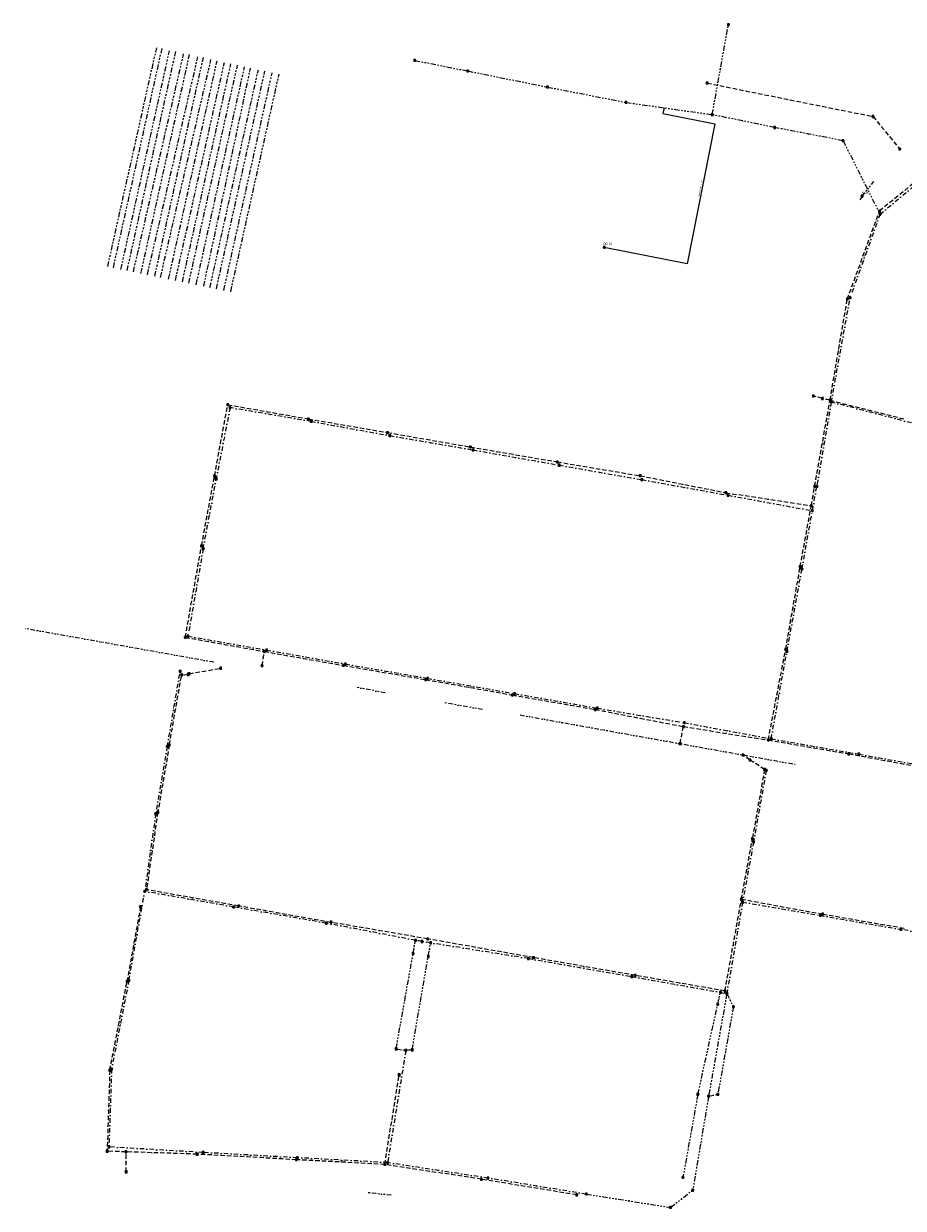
# Model space of a CAD drawing. Extents: x 149823 to 156818, y 468751 to 475536.
# Tile 5 of 27: x 153019 to 153518, y 471117 to 471790. Entities that reach past the tile are written whole.
import ezdxf
from ezdxf.enums import TextEntityAlignment as Align
from ezdxf.lldxf.tags import DXFTag

# ---------------------------------------------------------------- set-up
doc = ezdxf.new("R2010")
doc.units = 0
doc.header["$LTSCALE"] = 0.5
for name, pattern in [('RI-DRAINAGE-SO', [19.2, 6, -1.8, 1.8, -1.8, 2.4, -1.8, 1.8, -1.8]), ('RI-DWA-SO', [11, 5, -3, 0, -3]), ('RI-GWA-SO', [18.45, 6, -1.8, 1.75, -1.8, 1.75, -1.8, 1.75, -1.8]), ('RI-HWA-SO', [7.4, 5, -2.4]), ('RI-OVERIG-SO', [17, 5, -2, 2, -2, 0, -2, 2, -2])]:
    doc.linetypes.add(name, pattern=pattern)
doc.layers.get('0').update_dxf_attribs({"linetype": 'CONTINUOUS'})
for name, color, linetype, lineweight in [('B-OI-RI-DRAINAGE-G', 91, 'RI-DRAINAGE-SO', 18), ('B-OI-RI-DWA-G', 42, 'RI-DWA-SO', 18), ('B-OI-RI-DWA_RIOOLPUT-S-250', 42, 'CONTINUOUS', 18), ('B-OI-RI-GWA-G', 11, 'RI-GWA-SO', 18), ('B-OI-RI-GWA_RIOOLPUT-S-250', 11, 'CONTINUOUS', 18), ('B-OI-RI-HWA-G', 151, 'RI-HWA-SO', 18), ('B-OI-RI-HWA_RIOOLPUT-S-250', 151, 'CONTINUOUS', 18), ('B-OI-RI-OVERIG_DUIKER-G', 171, 'RI-OVERIG-SO', 18), ('B-OI-RI-OVERIG_PUTNUMMER-T50', 171, 'CONTINUOUS', 50), ('B-OI-RI-OVERIG_RIOOLPUT_INSPECTIE-S-250', 171, 'CONTINUOUS', 18), ('B-OI-RI-OVERIG_STROMINGSRICHTING-T70', 252, 'CONTINUOUS', 70), ('B-OI-RI-PERSLEIDING-G', 210, 'RI-PERS-SO', 18), ('B-OI-RI-PERSLEIDING-T30', 210, 'CONTINUOUS', 35), ('B-OI-RI-PERSLEIDING_PUTNUMMER-T50', 210, 'CONTINUOUS', 50), ('B-OI-RI-PERSLEIDING_RIOOLPUT_POMPPUT-S-250', 210, 'CONTINUOUS', 18)]:
    doc.layers.add(name, color=color, linetype=linetype, lineweight=lineweight)
doc.layers.add('UITLAAT', color=151, linetype='CONTINUOUS')
doc.styles.add('NLCS-ISO', font='NLCS-ISO.ttf')
doc.styles.add('NLCS-ISO-M250-T30', font='NLCS-ISO.ttf', dxfattribs={"height": 0.75})
doc.styles.add('NLCS-ISO-M250-T50', font='NLCS-ISO.ttf', dxfattribs={"height": 1.25})
doc.styles.add('NLCS-ISO-M250-T70', font='NLCS-ISO.ttf', dxfattribs={"height": 1.75})
tags = doc.linetypes.add('RI-PERS-SO', pattern='A,7,-2,["P",Standard,S=1.8,R=0,X=-0.5,Y=-0.9],-2,7,-2,[102,NLCS.SHX,S=1,R=180,X=0,Y=0],-2', length=22).pattern_tags.tags
tags[6] = DXFTag(74, 10)

# ---------------------------------------------------------------- blocks, each defined once
blk = doc.blocks.new('SRI-PUT_INSPECTIE-SO')
at = {"flags": 128}
blk.add_lwpolyline([(-2, -2), (2, -2), (2, 2), (-2, 2)], close=True, dxfattribs=at)
blk.add_circle((0, 0), 2)
at = {"style": 'NLCS-ISO'}
blk.add_text('I', height=2.5, dxfattribs=at).set_placement((0, 0), align=Align.MIDDLE_CENTER)
blk = doc.blocks.new('B-SRI-PUT_POMPPUT-SO')
for p, q in [((-1.7, -1), (0, 2)), ((0, 2), (1.7, -1)), ((1.7, -1), (-1.7, -1))]:
    blk.add_line(p, q)
blk.add_lwpolyline([(-2, -2), (2, -2), (2, 2), (-2, 2)], close=True)
blk.add_circle((0, 0), 2)

msp = doc.modelspace()

# ---------------------------------------------------------------- linework, layer by layer
at = {"layer": 'B-OI-RI-DRAINAGE-G'}
for points in [[(153066.22, 471652.27), (153094.03, 471776.52)], [(153069.43, 471651.61), (153097.1, 471776.17)], [(153073.75, 471650.73), (153101.3, 471774.92)], [(153077.27, 471650.01), (153104.91, 471774.43)], [(153080.79, 471649.29), (153109.36, 471773.2)], [(153085.11, 471648.41), (153112.72, 471772.7)], [(153088.76, 471647.66), (153117.43, 471771.47)], [(153092.95, 471646.8), (153120.53, 471770.96)], [(153096.21, 471646.14), (153124.86, 471769.87)], [(153100.78, 471645.2), (153128.34, 471769.23)], [(153104.66, 471644.41), (153132.49, 471768.24)], [(153108.62, 471643.6), (153136.15, 471767.49)], [(153112.23, 471642.86), (153139.92, 471766.65)], [(153116.46, 471641.99), (153143.96, 471765.76)], [(153120.77, 471641.11), (153147.37, 471765.05)], [(153124.3, 471640.39), (153151.77, 471764.02)], [(153127.92, 471639.65), (153155.46, 471763.32)], [(153132.14, 471638.79), (153159.58, 471762.29)], [(153136.06, 471637.99), (153163.53, 471761.59)]]:
    msp.add_lwpolyline(points, dxfattribs=at)
at = {"layer": 'B-OI-RI-DWA-G'}
for points in [[(153504.83, 471682.06), (153550.2, 471719.61)], [(153504.83, 471682.06), (153487.8, 471634.68)], [(153477.16, 471575.34), (153487.8, 471634.68)], [(153135.71, 471572.18), (153127.84, 471531.74)], [(153181.79, 471564.37), (153135.71, 471572.18)], [(153477.16, 471575.34), (153468.92, 471527.52)], [(153522.65, 471563.54), (153477.16, 471575.34)], [(153181.79, 471564.37), (153226.46, 471556.27)], [(153226.46, 471556.27), (153273.73, 471548.16)], [(153273.73, 471548.16), (153322.62, 471539.53)], [(153322.62, 471539.53), (153369.54, 471531.27)], [(153120.44, 471492.04), (153127.84, 471531.74)], [(153369.54, 471531.27), (153418.54, 471522.43)], [(153466.45, 471513.74), (153468.92, 471527.52)], [(153418.54, 471522.43), (153466.4, 471513.62)], [(153460.47, 471480.55), (153466.4, 471513.62)], [(153120.44, 471492.04), (153111.82, 471442.4)], [(153451.94, 471433.85), (153460.47, 471480.55)], [(153111.82, 471442.4), (153156.48, 471434.47)], [(153156.48, 471434.47), (153201.23, 471426.57)], [(153442.98, 471384.09), (153451.94, 471433.85)], [(153100.05, 471379.74), (153107.37, 471422.42)], [(153201.23, 471426.57), (153247.87, 471418.42)], [(153247.87, 471418.42), (153297.32, 471409.76)], [(153297.32, 471409.76), (153344.3, 471401.48)], [(153344.3, 471401.48), (153393.63, 471393.22)], [(153393.63, 471393.22), (153442.98, 471384.09)], [(153442.98, 471384.09), (153492.79, 471375.35)], [(153100.05, 471379.74), (153093.5, 471341.48)], [(153492.79, 471375.35), (153527.27, 471369.19)], [(153440.19, 471366.11), (153433.01, 471325.56)], [(153093.5, 471341.48), (153087.28, 471297.51)], [(153433.01, 471325.56), (153426.77, 471291.31)], [(153078.26, 471246.94), (153087.28, 471297.51)], [(153137.71, 471288.61), (153087.34, 471297.41)], [(153190.35, 471279.39), (153137.71, 471288.61)], [(153426.77, 471291.31), (153417.83, 471239.43)], [(153426.77, 471291.31), (153470.87, 471283.75)], [(153470.87, 471283.75), (153516.63, 471275.82)], [(153241, 471269.67), (153190.35, 471279.39)], [(153564.92, 471267.5), (153516.63, 471275.82)], [(153244.73, 471268.96), (153241, 471269.67)], [(153249.64, 471268.17), (153244.73, 471268.96)], [(153305.12, 471259.29), (153249.64, 471268.17)], [(153305.12, 471259.29), (153363.86, 471249.03)], [(153363.86, 471249.03), (153414.2, 471240.08)], [(153078.26, 471246.94), (153068.42, 471196.52)], [(153414.2, 471240.08), (153417.83, 471239.43)], [(153235.54, 471207.1), (153225.18, 471143.4)], [(153068.42, 471196.52), (153066.96, 471152.31)], [(153120.42, 471149.14), (153066.96, 471152.31)], [(153173.86, 471146.17), (153120.42, 471149.14)], [(153225.18, 471143.4), (153173.86, 471146.17)], [(153282.21, 471134.6), (153225.18, 471143.4)], [(153337.98, 471125.49), (153282.21, 471134.6)]]:
    msp.add_lwpolyline(points, dxfattribs=at)
at = {"layer": 'B-OI-RI-GWA-G'}
for points in [[(153409.51, 471738.58), (153418.73, 471789.76)], [(153240.61, 471769.41), (153270.68, 471763.39)], [(153270.68, 471763.39), (153315.99, 471754.28)], [(153315.99, 471754.28), (153360.58, 471745.55)], [(153360.58, 471745.55), (153409.51, 471738.58)], [(153444.98, 471731.29), (153409.51, 471738.58)], [(153483.83, 471723.79), (153444.98, 471731.29)], [(153483.83, 471723.79), (153504.83, 471682.06)], [(153239.66, 471262.13), (153241, 471269.67)], [(153248.2, 471260.48), (153249.64, 471268.17)], [(153230.03, 471207.99), (153239.66, 471262.13)], [(153239.13, 471207.44), (153248.2, 471260.48)], [(153417.83, 471239.43), (153407.47, 471181.11)], [(153412.65, 471233.2), (153414.2, 471240.08)], [(153417.83, 471239.43), (153421.55, 471231.94)], [(153401.37, 471182.2), (153412.65, 471233.2)], [(153421.55, 471231.94), (153412.73, 471182.1)], [(153230.02, 471207.99), (153235.54, 471207.1)], [(153239.06, 471207.43), (153235.54, 471207.1)], [(153401.37, 471182.2), (153392.89, 471134.96)], [(153407.47, 471181.11), (153398.45, 471127.72)], [(153407.47, 471181.11), (153412.73, 471182.1)], [(153385.84, 471117.91), (153398.45, 471127.72)], [(153337.98, 471125.49), (153385.84, 471117.91)]]:
    msp.add_lwpolyline(points, dxfattribs=at)
at = {"layer": 'B-OI-RI-HWA-G'}
for points in [[(153406.65, 471756.52), (153500.85, 471737.53)], [(153500.85, 471737.53), (153516, 471719.1)], [(153549.46, 471720.51), (153504.57, 471683.89)], [(153486.23, 471633.85), (153504.57, 471683.89)], [(153476.41, 471576.38), (153486.23, 471633.85)], [(153472.09, 471577.38), (153467, 471578.8)], [(153476.41, 471576.38), (153472.09, 471577.38)], [(153126.92, 471533.43), (153134.38, 471573.84)], [(153134.38, 471573.84), (153180.21, 471565.77)], [(153467.7, 471527.53), (153476.41, 471576.38)], [(153476.41, 471576.38), (153519.45, 471565.53)], [(153180.21, 471565.77), (153225.14, 471558.03)], [(153225.14, 471558.03), (153272.2, 471549.86)], [(153272.2, 471549.86), (153321.52, 471541.35)], [(153321.52, 471541.35), (153368.61, 471533.49)], [(153119.52, 471493.72), (153126.92, 471533.43)], [(153368.61, 471533.49), (153417.27, 471523.87)], [(153417.27, 471523.87), (153465.77, 471516.47)], [(153465.77, 471516.47), (153467.7, 471527.53)], [(153459.48, 471481.84), (153465.77, 471516.47)], [(153110.28, 471441.7), (153119.52, 471493.72)], [(153451.24, 471434.9), (153459.48, 471481.84)], [(153110.28, 471441.7), (153155.2, 471433.65)], [(153153.9, 471425.6), (153155.2, 471433.65)], [(153155.2, 471433.65), (153200.08, 471425.76)], [(153441.35, 471383.42), (153451.24, 471434.9)], [(153112.47, 471421.03), (153130.37, 471424.19)], [(153200.08, 471425.76), (153246.79, 471417.73)], [(153101.24, 471380.58), (153108.21, 471420.42)], [(153108.21, 471420.42), (153111.89, 471420.63)], [(153111.89, 471420.63), (153112.47, 471421.03)], [(153246.79, 471417.73), (153296.08, 471408.96)], [(153296.08, 471408.96), (153343.11, 471400.73)], [(153343.11, 471400.73), (153393.21, 471391.02)], [(153391.31, 471381.35), (153393.21, 471391.02)], [(153393.21, 471391.02), (153441.35, 471383.42)], [(153441.35, 471383.42), (153487.03, 471375.55)], [(153101.24, 471380.58), (153094.67, 471342.4)], [(153487.03, 471375.55), (153528.18, 471368.01)], [(153430.97, 471372.07), (153427.04, 471374.95)], [(153439.24, 471366.64), (153430.97, 471372.07)], [(153439.24, 471366.64), (153432.32, 471327.38)], [(153094.67, 471342.4), (153088.24, 471298.36)], [(153426.14, 471293.02), (153432.32, 471327.38)], [(153140.64, 471289.11), (153088.24, 471298.36)], [(153084.86, 471288.79), (153077.21, 471246.55)], [(153193.21, 471279.7), (153140.64, 471289.11)], [(153416.76, 471240.86), (153426.14, 471293.02)], [(153426.14, 471293.02), (153472.26, 471284.51)], [(153472.26, 471284.51), (153519.55, 471276.38)], [(153247.94, 471270.43), (153192.96, 471279.88)], [(153308.05, 471259.79), (153247.94, 471270.43)], [(153365.81, 471249.7), (153308.05, 471259.79)], [(153416.76, 471240.86), (153365.81, 471249.7)], [(153067.41, 471195.81), (153077.24, 471246.31)], [(153067.41, 471195.81), (153065.91, 471149.84)], [(153223.57, 471142.35), (153231.76, 471193.24)], [(153076.6, 471149.48), (153065.91, 471149.84)], [(153076.7, 471138.13), (153076.6, 471149.48)], [(153117.03, 471148.15), (153076.6, 471149.48)], [(153173.34, 471145.02), (153117.03, 471148.15)], [(153223.57, 471142.35), (153173.34, 471145.02)], [(153278.42, 471133.89), (153223.57, 471142.35)], [(153332.58, 471125.05), (153278.42, 471133.89)]]:
    msp.add_lwpolyline(points, dxfattribs=at)
at = {"layer": 'B-OI-RI-OVERIG_DUIKER-G'}
for points in [[(153494.64, 471692.3), (153501.32, 471700.6)], [(153494.64, 471692.3), (153492.86, 471689.56)], [(153126.48, 471427.61), (153018.52, 471446.8)], [(153223.86, 471410.18), (153207.29, 471413.37)], [(153279.1, 471400.77), (153257.4, 471404.5)], [(153300.38, 471397.63), (153456.71, 471369.64)], [(153227.25, 471124.82), (153213.06, 471126.35)]]:
    msp.add_lwpolyline(points, dxfattribs=at)
at = {"layer": 'B-OI-RI-PERSLEIDING-G'}
msp.add_lwpolyline([(153382.16, 471742.47), (153381.53, 471739.28), (153411.09, 471733.39), (153395.21, 471653.83), (153348.2, 471663.22)], dxfattribs=at)

# ---------------------------------------------------------------- block references
at = {"layer": 'B-OI-RI-DWA_RIOOLPUT-S-250', "xscale": 0.25, "yscale": 0.25, "zscale": 0.25}
for p in [(153504.83, 471682.06), (153487.8, 471634.68), (153135.71, 471572.18), (153477.16, 471575.34), (153181.79, 471564.37), (153226.46, 471556.27), (153273.73, 471548.16), (153322.62, 471539.53), (153127.84, 471531.74), (153369.54, 471531.27), (153468.92, 471527.52), (153418.54, 471522.43), (153466.4, 471513.62), (153120.44, 471492.04), (153460.47, 471480.55), (153111.82, 471442.4), (153156.48, 471434.47), (153451.94, 471433.85), (153107.37, 471422.42), (153201.23, 471426.57), (153247.87, 471418.42), (153297.32, 471409.76), (153344.3, 471401.48), (153393.63, 471393.22), (153442.98, 471384.09), (153100.05, 471379.74), (153492.79, 471375.35), (153440.19, 471366.11), (153093.5, 471341.48), (153433.01, 471325.56), (153087.28, 471297.51), (153137.71, 471288.61), (153426.77, 471291.31), (153470.87, 471283.75), (153190.35, 471279.39), (153516.63, 471275.82), (153241, 471269.67), (153244.73, 471268.96), (153249.64, 471268.17), (153305.12, 471259.29), (153078.26, 471246.94), (153363.86, 471249.03), (153414.2, 471240.08), (153417.83, 471239.43), (153235.54, 471207.1), (153068.42, 471196.52), (153066.96, 471152.31), (153120.42, 471149.14), (153173.86, 471146.17), (153225.18, 471143.4), (153282.21, 471134.6)]:
    msp.add_blockref('SRI-PUT_INSPECTIE-SO', p, dxfattribs=at)
at = {"layer": 'B-OI-RI-GWA_RIOOLPUT-S-250', "xscale": 0.25, "yscale": 0.25, "zscale": 0.25}
for p in [(153418.73, 471789.76), (153240.61, 471769.41), (153270.68, 471763.39), (153315.99, 471754.28), (153360.58, 471745.55), (153409.51, 471738.58), (153444.98, 471731.29), (153483.83, 471723.79), (153239.66, 471262.13), (153248.29, 471260.42), (153412.65, 471233.2), (153421.55, 471231.94), (153230.03, 471207.99), (153239.13, 471207.44), (153401.37, 471182.2), (153407.47, 471181.11), (153412.73, 471182.1), (153392.89, 471134.96), (153398.45, 471127.72), (153337.98, 471125.49), (153385.84, 471117.91)]:
    msp.add_blockref('SRI-PUT_INSPECTIE-SO', p, dxfattribs=at)
at = {"layer": 'B-OI-RI-HWA_RIOOLPUT-S-250', "xscale": 0.25, "yscale": 0.25, "zscale": 0.25}
for p in [(153406.65, 471756.52), (153500.85, 471737.53), (153504.57, 471683.89), (153486.23, 471633.85), (153472.09, 471577.38), (153476.41, 471576.38), (153134.38, 471573.84), (153180.21, 471565.77), (153225.14, 471558.03), (153272.2, 471549.86), (153321.52, 471541.35), (153126.92, 471533.43), (153368.61, 471533.49), (153417.27, 471523.87), (153467.7, 471527.53), (153465.77, 471516.47), (153119.52, 471493.72), (153459.48, 471481.84), (153110.28, 471441.7), (153155.2, 471433.65), (153451.24, 471434.9), (153200.08, 471425.76), (153108.21, 471420.42), (153111.89, 471420.63), (153112.47, 471421.03), (153246.79, 471417.73), (153296.08, 471408.96), (153343.11, 471400.73), (153393.21, 471391.02), (153441.35, 471383.42), (153101.24, 471380.58), (153487.03, 471375.55), (153430.97, 471372.07), (153439.24, 471366.64), (153094.67, 471342.4), (153432.32, 471327.38), (153088.24, 471298.36), (153084.86, 471288.79), (153140.64, 471289.11), (153426.14, 471293.02), (153472.26, 471284.51), (153193.08, 471279.92), (153247.94, 471270.43), (153308.05, 471259.79), (153365.81, 471249.7), (153077.24, 471246.31), (153416.76, 471240.86), (153067.41, 471195.81), (153231.76, 471193.24), (153065.91, 471149.84), (153076.6, 471149.48), (153117.03, 471148.15), (153173.34, 471145.02), (153223.57, 471142.35), (153278.42, 471133.89), (153332.58, 471125.05)]:
    msp.add_blockref('SRI-PUT_INSPECTIE-SO', p, dxfattribs=at)
at = {"layer": 'B-OI-RI-OVERIG_RIOOLPUT_INSPECTIE-S-250', "xscale": 0.25, "yscale": 0.25, "zscale": 0.25}
msp.add_blockref('SRI-PUT_INSPECTIE-SO', (153494.64, 471692.3), dxfattribs=at)
at = {"layer": 'B-OI-RI-PERSLEIDING_RIOOLPUT_POMPPUT-S-250', "xscale": 0.25, "yscale": 0.25, "zscale": 0.25}
msp.add_blockref('B-SRI-PUT_POMPPUT-SO', (153348.2, 471663.22), dxfattribs=at)
at = {"layer": 'UITLAAT', "xscale": 0.25, "yscale": 0.25, "zscale": 0.25}
for p in [(153516, 471719.1), (153467, 471578.8), (153130.37, 471424.19), (153153.9, 471425.6), (153391.31, 471381.35), (153427.04, 471374.95), (153076.7, 471138.13)]:
    msp.add_blockref('SRI-PUT_INSPECTIE-SO', p, dxfattribs=at)

# ---------------------------------------------------------------- texts
at = {"layer": 'B-OI-RI-OVERIG_PUTNUMMER-T50', "style": 'NLCS-ISO-M250-T50'}
msp.add_text('K485', height=1.25, dxfattribs=at).set_placement((153496.64, 471694.3), align=Align.MIDDLE_CENTER)
at = {"layer": 'B-OI-RI-OVERIG_STROMINGSRICHTING-T70', "style": 'NLCS-ISO-M250-T70'}
for rotation, p in [(348.54084, (153255.64, 471766.4)), (348.54084, (153255.64, 471766.4)), (348.54084, (153293.33, 471758.83)), (348.54084, (153293.33, 471758.83)), (79.64113, (153414.12, 471764.17)), (79.64113, (153414.12, 471764.17)), (349.1138, (153338.28, 471749.91)), (349.1138, (153338.28, 471749.91)), (348.54084, (153453.75, 471747.03)), (348.54084, (153453.75, 471747.03)), (351.97859, (153385.04, 471742.06)), (351.97859, (153385.04, 471742.06)), (348.54084, (153427.24, 471734.93)), (348.54084, (153427.24, 471734.93)), (349.1138, (153464.4, 471727.54)), (349.1138, (153464.4, 471727.54)), (309.57971, (153508.42, 471728.32)), (309.57971, (153508.42, 471728.32)), (296.97464, (153494.33, 471702.92)), (296.97464, (153494.33, 471702.92)), (249.8096, (153495.4, 471658.87)), (249.8096, (153495.4, 471658.87)), (250.38256, (153496.32, 471658.37)), (250.38256, (153496.32, 471658.37)), (260.12284, (153481.32, 471605.11)), (260.12284, (153481.32, 471605.11)), (259.54988, (153482.48, 471605.01)), (259.54988, (153482.48, 471605.01)), (164.43889, (153469.55, 471578.09)), (164.43889, (153469.55, 471578.09)), (346.82197, (153474.25, 471576.88)), (346.82197, (153474.25, 471576.88)), (350.25972, (153157.29, 471569.8)), (350.25972, (153157.29, 471569.8)), (345.67606, (153497.93, 471570.96)), (345.67606, (153497.93, 471570.96)), (350.25972, (153158.75, 471568.28)), (350.25972, (153158.75, 471568.28)), (345.67606, (153499.9, 471569.44)), (345.67606, (153499.9, 471569.44)), (350.25972, (153202.68, 471561.9)), (350.25972, (153202.68, 471561.9)), (349.68676, (153204.12, 471560.32)), (349.68676, (153204.12, 471560.32)), (259.54988, (153130.65, 471553.63)), (259.54988, (153130.65, 471553.63)), (258.97692, (153131.78, 471551.96)), (258.97692, (153131.78, 471551.96)), (350.25972, (153248.67, 471553.94)), (350.25972, (153248.67, 471553.94)), (350.25972, (153250.09, 471552.22)), (350.25972, (153250.09, 471552.22)), (79.64113, (153472.05, 471551.95)), (79.64113, (153472.05, 471551.95)), (260.12284, (153473.04, 471551.43)), (260.12284, (153473.04, 471551.43)), (350.25972, (153296.86, 471545.6)), (350.25972, (153296.86, 471545.6)), (350.25972, (153298.17, 471543.85)), (350.25972, (153298.17, 471543.85)), (350.25972, (153345.06, 471537.42)), (350.25972, (153345.06, 471537.42)), (350.25972, (153346.08, 471535.4)), (350.25972, (153346.08, 471535.4)), (348.54084, (153392.94, 471528.68)), (348.54084, (153392.94, 471528.68)), (349.68676, (153394.04, 471526.85)), (349.68676, (153394.04, 471526.85)), (351.40563, (153441.52, 471520.17)), (351.40563, (153441.52, 471520.17)), (349.68676, (153442.47, 471518.02)), (349.68676, (153442.47, 471518.02)), (80.21409, (153466.74, 471522)), (80.21409, (153466.74, 471522)), (259.54988, (153467.66, 471520.57)), (259.54988, (153467.66, 471520.57)), (259.54988, (153123.22, 471513.57)), (259.54988, (153123.22, 471513.57)), (259.54988, (153124.14, 471511.89)), (259.54988, (153124.14, 471511.89)), (79.64113, (153462.63, 471499.15)), (79.64113, (153462.63, 471499.15)), (260.12284, (153463.43, 471497.08)), (260.12284, (153463.43, 471497.08)), (260.12284, (153114.9, 471467.71)), (260.12284, (153114.9, 471467.71)), (260.12284, (153116.13, 471467.22)), (260.12284, (153116.13, 471467.22)), (80.21409, (153455.36, 471458.37)), (80.21409, (153455.36, 471458.37)), (259.54988, (153456.2, 471457.2)), (259.54988, (153456.2, 471457.2)), (349.68676, (153132.74, 471437.67)), (349.68676, (153132.74, 471437.67)), (349.68676, (153134.15, 471438.43)), (349.68676, (153134.15, 471438.43)), (260.6958, (153154.55, 471429.62)), (260.6958, (153154.55, 471429.62)), (350.25972, (153177.64, 471429.7)), (350.25972, (153177.64, 471429.7)), (350.25972, (153178.86, 471430.52)), (350.25972, (153178.86, 471430.52)), (9.74028, (153121.42, 471422.61)), (9.74028, (153121.42, 471422.61)), (350.25972, (153223.44, 471421.74)), (350.25972, (153223.44, 471421.74)), (350.25972, (153224.55, 471422.49)), (350.25972, (153224.55, 471422.49)), (3.43775, (153110.05, 471420.53)), (3.43775, (153110.05, 471420.53)), (34.37747, (153112.18, 471420.83)), (34.37747, (153112.18, 471420.83)), (349.68676, (153271.43, 471413.34)), (349.68676, (153271.43, 471413.34)), (350.25972, (153272.6, 471414.09)), (350.25972, (153272.6, 471414.09)), (79.06818, (153446.3, 471409.16)), (79.06818, (153446.3, 471409.16)), (259.54988, (153447.46, 471408.97)), (259.54988, (153447.46, 471408.97)), (350.25972, (153319.6, 471404.84)), (350.25972, (153319.6, 471404.84)), (350.25972, (153320.81, 471405.62)), (350.25972, (153320.81, 471405.62)), (260.12284, (153103.71, 471401.08)), (260.12284, (153103.71, 471401.08)), (260.12284, (153104.73, 471400.5)), (260.12284, (153104.73, 471400.5)), (349.1138, (153368.16, 471395.88)), (349.1138, (153368.16, 471395.88)), (350.25972, (153368.96, 471397.35)), (350.25972, (153368.96, 471397.35)), (169.59551, (153418.3, 471388.66)), (169.59551, (153418.3, 471388.66)), (258.97692, (153392.26, 471386.18)), (258.97692, (153392.26, 471386.18)), (171.31438, (153417.28, 471387.22)), (171.31438, (153417.28, 471387.22)), (350.25972, (153464.19, 471379.49)), (350.25972, (153464.19, 471379.49)), (350.25972, (153467.88, 471379.72)), (350.25972, (153467.88, 471379.72)), (143.81241, (153429.01, 471373.51)), (143.81241, (153429.01, 471373.51)), (145.53128, (153433.14, 471370.8)), (145.53128, (153433.14, 471370.8)), (349.68676, (153507.61, 471371.78)), (349.68676, (153507.61, 471371.78)), (349.68676, (153510.03, 471372.27)), (349.68676, (153510.03, 471372.27)), (260.12284, (153097.96, 471361.49)), (260.12284, (153097.96, 471361.49)), (80.21409, (153096.77, 471360.61)), (80.21409, (153096.77, 471360.61)), (260.12284, (153435.78, 471347.01)), (260.12284, (153435.78, 471347.01)), (260.12284, (153436.6, 471345.84)), (260.12284, (153436.6, 471345.84)), (261.84171, (153090.39, 471319.5)), (261.84171, (153090.39, 471319.5)), (261.84171, (153091.45, 471320.38)), (261.84171, (153091.45, 471320.38)), (79.64113, (153429.23, 471310.2)), (79.64113, (153429.23, 471310.2)), (259.54988, (153429.89, 471308.43)), (259.54988, (153429.89, 471308.43)), (350.25972, (153114.44, 471293.73)), (350.25972, (153114.44, 471293.73)), (350.25972, (153112.49, 471293.06)), (350.25972, (153112.49, 471293.06)), (350.25972, (153448.82, 471287.53)), (350.25972, (153448.82, 471287.53)), (349.68676, (153449.2, 471288.77)), (349.68676, (153449.2, 471288.77)), (350.25972, (153164.03, 471284)), (350.25972, (153164.03, 471284)), (350.25972, (153166.86, 471284.52)), (350.25972, (153166.86, 471284.52)), (350.25972, (153495.9, 471280.45)), (350.25972, (153495.9, 471280.45)), (349.1138, (153215.68, 471274.53)), (349.1138, (153215.68, 471274.53)), (350.25972, (153220.51, 471275.17)), (350.25972, (153220.51, 471275.17)), (350.25972, (153493.75, 471279.78)), (350.25972, (153493.75, 471279.78)), (259.54988, (153081.05, 471267.55)), (259.54988, (153081.05, 471267.55)), (79.64113, (153082.77, 471272.22)), (79.64113, (153082.77, 471272.22)), (349.1138, (153242.87, 471269.32)), (349.1138, (153242.87, 471269.32)), (350.83268, (153247.19, 471268.57)), (350.83268, (153247.19, 471268.57)), (79.64113, (153421.45, 471266.94)), (79.64113, (153421.45, 471266.94)), (260.12284, (153240.33, 471265.9)), (260.12284, (153240.33, 471265.9)), (80.21409, (153248.97, 471264.3)), (80.21409, (153248.97, 471264.3)), (350.83268, (153277.38, 471263.73)), (350.83268, (153277.38, 471263.73)), (349.68676, (153277.99, 471265.11)), (349.68676, (153277.99, 471265.11)), (80.21409, (153422.3, 471265.37)), (80.21409, (153422.3, 471265.37)), (350.25972, (153334.49, 471254.16)), (350.25972, (153334.49, 471254.16)), (350.25972, (153336.93, 471254.75)), (350.25972, (153336.93, 471254.75)), (349.68676, (153389.03, 471244.55)), (349.68676, (153389.03, 471244.55)), (350.25972, (153391.28, 471245.28)), (350.25972, (153391.28, 471245.28)), (260.12284, (153234.85, 471235.06)), (260.12284, (153234.85, 471235.06)), (260.12284, (153243.71, 471233.93)), (260.12284, (153243.71, 471233.93)), (77.3493, (153413.43, 471236.64)), (77.3493, (153413.43, 471236.64)), (349.68676, (153416.02, 471239.75)), (349.68676, (153416.02, 471239.75)), (116.31043, (153419.69, 471235.68)), (116.31043, (153419.69, 471235.68)), (258.97692, (153072.32, 471221.06)), (258.97692, (153072.32, 471221.06)), (79.06818, (153073.34, 471221.73)), (79.06818, (153073.34, 471221.73)), (350.83268, (153232.78, 471207.55)), (350.83268, (153232.78, 471207.55)), (5.15662, (153237.34, 471207.27)), (5.15662, (153237.34, 471207.27)), (77.3493, (153407.01, 471207.7)), (77.3493, (153407.01, 471207.7)), (80.21409, (153412.65, 471210.27)), (80.21409, (153412.65, 471210.27)), (80.21409, (153417.14, 471207.02)), (80.21409, (153417.14, 471207.02)), (190.79495, (153410.1, 471181.6)), (190.79495, (153410.1, 471181.6)), (268.14425, (153066.66, 471172.82)), (268.14425, (153066.66, 471172.82)), (88.2355, (153067.69, 471174.41)), (88.2355, (153067.69, 471174.41)), (260.6958, (153230.36, 471175.25)), (260.6958, (153230.36, 471175.25)), (80.78705, (153227.66, 471167.8)), (80.78705, (153227.66, 471167.8)), (79.64113, (153397.13, 471158.58)), (79.64113, (153397.13, 471158.58)), (80.21409, (153402.96, 471154.41)), (80.21409, (153402.96, 471154.41)), (358.28113, (153091.47, 471148.99)), (358.28113, (153091.47, 471148.99)), (356.56225, (153093.69, 471150.72)), (356.56225, (153093.69, 471150.72)), (178.18987, (153096.81, 471148.81)), (178.18987, (153096.81, 471148.81)), (177.04396, (153145.18, 471146.58)), (177.04396, (153145.18, 471146.58)), (356.56225, (153147.14, 471147.65)), (356.56225, (153147.14, 471147.65)), (90.52733, (153076.65, 471143.8)), (90.52733, (153076.65, 471143.8)), (177.04396, (153198.45, 471143.68)), (177.04396, (153198.45, 471143.68)), (357.13521, (153199.52, 471144.78)), (357.13521, (153199.52, 471144.78)), (351.40563, (153253.7, 471139)), (351.40563, (153253.7, 471139)), (170.74142, (153305.5, 471129.47)), (170.74142, (153305.5, 471129.47)), (350.83268, (153310.09, 471130.04)), (350.83268, (153310.09, 471130.04)), (170.74142, (153361.91, 471121.7)), (170.74142, (153361.91, 471121.7)), (217.72396, (153392.14, 471122.81)), (217.72396, (153392.14, 471122.81))]:
    msp.add_text('>', height=1.75, rotation=rotation, dxfattribs=at).set_placement(p, align=Align.MIDDLE_CENTER)
at = {"layer": 'B-OI-RI-PERSLEIDING-T30', "style": 'NLCS-ISO-M250-T30'}
msp.add_text('  Polyethyleen Rond', height=0.75, rotation=79.46811, dxfattribs=at).set_placement((153402.53, 471695.89), align=Align.MIDDLE_CENTER)
at = {"layer": 'B-OI-RI-PERSLEIDING_PUTNUMMER-T50', "style": 'NLCS-ISO-M250-T50'}
msp.add_text('DG122', height=1.25, dxfattribs=at).set_placement((153350.2, 471665.22), align=Align.MIDDLE_CENTER)

doc.saveas('drawing.dxf')
